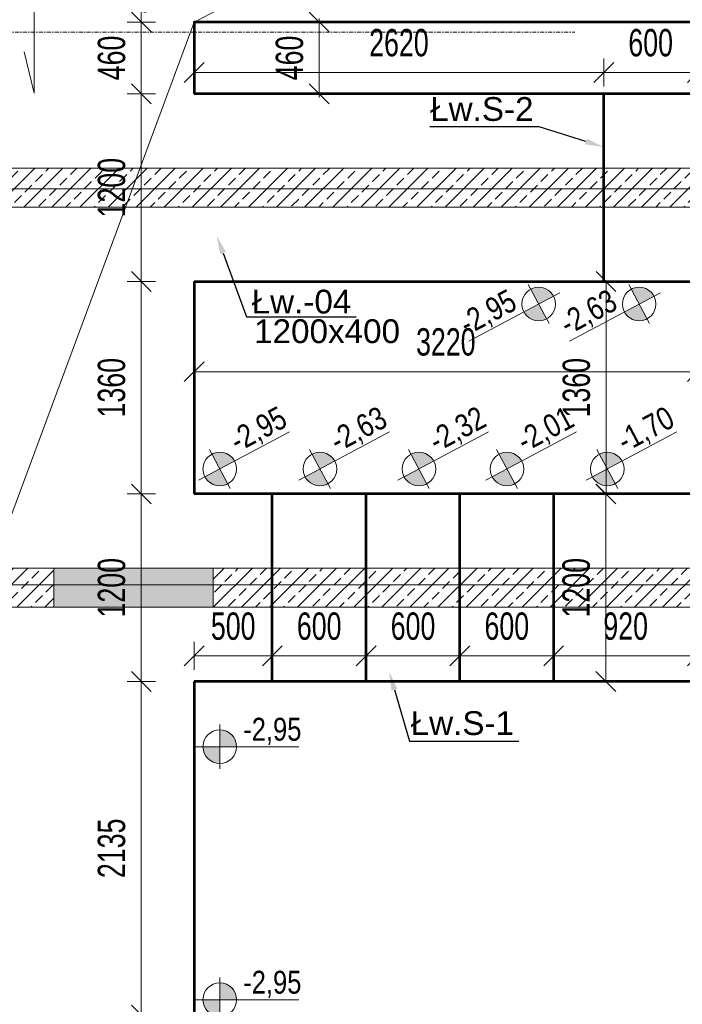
# Model space of a CAD drawing. Header units: millimetres. Extents: x -1893473 to 942156, y -568027 to 942944.
# Tile 85 of 256: x -14581 to -10343, y -249379 to -243078. Entities that reach past the tile are written whole.
import ezdxf
from ezdxf import colors
from ezdxf.entities.mleader import LeaderData, LeaderLine
from ezdxf.math import Vec2, Vec3

# ---------------------------------------------------------------- set-up
doc = ezdxf.new("R2010")
doc.units = ezdxf.units.MM
doc.header["$LTSCALE"] = 0.2
doc.linetypes.add('DASHDOT', pattern=[25.4, 12.7, -6.35, 0, -6.35])
for name, color, linetype, lineweight in [('!! 0_Osie', 1, 'DASHDOT', 13), ('_OSIE_WYS', 142, 'Continuous', 9), ('P-Linia1', 3, 'Continuous', 53), ('P-Opis', 1, 'Continuous', 9), ('P-Opis fundamenty', 193, 'Continuous', 9), ('P-Opis ściany', 6, 'Continuous', 9), ('P-Osie', 1, 'DASHDOT', 18), ('P-Szraf - Ściana żelbetowa', 54, 'Continuous', 0), ('P-Wymiar', 142, 'Continuous', 9), ('P-Ściana żelbetowa', 50, 'Continuous', 30)]:
    doc.layers.add(name, color=color, linetype=linetype, lineweight=lineweight)
doc.layers.add('P-Linia1a', color=7, linetype='Continuous', lineweight=53, true_color=0x008ab8)
doc.styles.add('_Fd Opis', font='arial.ttf')
doc.styles.add('ROMANS', font='arial.ttf', dxfattribs={"width": 0.7})
doc.styles.get("Standard").update_dxf_attribs({"font": 'arial.ttf', "height": 25})
doc.dimstyles.new('A100', dxfattribs={"dimscale": 100, "dimtxt": 1.75, "dimasz": 0.05, "dimexe": 0, "dimexo": 0, "dimgap": 1, "dimtad": 1, "dimdec": 0, "dimrnd": 1, "dimdsep": 46, "dimtxsty": 'ROMANS', "dimblk": '[[[[[[[[', "dimcen": 2, "dimdle": 2, "dimse1": 1, "dimse2": 1, "dimclrd": 256, "dimclrt": 1, "dimadec": 0, "dimazin": 0, "dimtfac": 1, "dimtdec": 0, "dimtix": 1, "dimtmove": 2, "dimatfit": 3, "dimldrblk": '[[[[[[[[', "dimfxl": 1, "dimtvp": 0.6, "dimtolj": 1, "dimlwd": 9, "dimarcsym": 0})
pattern_1 = [(45, (0, -188.09), (-89.80256, 89.80256), []), (45, (89.8, -188.09), (-89.80256, 89.80256), [63.5, -31.75])]

# ---------------------------------------------------------------- blocks, each defined once
blk = doc.blocks.new('BLOK OSI')
at = {"layer": 'P-Osie'}
blk.add_lwpolyline([(48624.31, -198331.59), (52453.68, -198331.59)], dxfattribs=at)
blk = doc.blocks.new('daddad')
at = {"layer": 'P-Opis', "lineweight": 20}
for points in [[(-159, -799), (0, -1476), (0, 1476), (159, 377)], [(1791, -159), (2467, 0), (-1381, 0), (-705, 159)]]:
    blk.add_lwpolyline(points, dxfattribs=at)
blk = doc.blocks.new('[[[[[[[[')
at = {"layer": 'P-Wymiar'}
for p, q in [((-12.7, -12.7), (12.7, 12.7)), ((0, 18), (0, -18)), ((0, 0), (-4.6, 0))]:
    blk.add_line(p, q, dxfattribs=at)
blk = doc.blocks.new('*D4165')
at = {"layer": 'DEFPOINTS', "color": 0, "transparency": 16777216}
for p in [(-43950.7, -248490), (10759.3, -248490), (10759.3, -258319.2)]:
    blk.add_point(p, dxfattribs=at)
at = {"layer": 'P-Wymiar', "lineweight": 9, "transparency": 16777216}
blk.add_line((-43945.7, -258319.2), (10754.3, -258319.2), dxfattribs=at)
at = {"layer": 'P-Wymiar', "lineweight": 9, "transparency": 16777216, "xscale": 5, "yscale": 5, "zscale": 5, "rotation": 180}
blk.add_blockref('[[[[[[[[', (-43950.7, -258319.2), dxfattribs=at)
at = {"layer": 'P-Wymiar', "lineweight": 9, "transparency": 16777216, "xscale": 5, "yscale": 5, "zscale": 5}
blk.add_blockref('[[[[[[[[', (10759.3, -258319.2), dxfattribs=at)
at = {"layer": 'P-Wymiar', "color": 1, "transparency": 16777216, "insert": (-16595.7, -258129.8), "char_height": 175, "attachment_point": 5, "style": 'ROMANS'}
blk.add_mtext('\\A1;54710', dxfattribs=at)
blk = doc.blocks.new('*D4271')
at = {"layer": 'DEFPOINTS', "color": 0, "transparency": 16777216}
for p in [(-10245.8, -245330.5), (-13465.6, -245744.3), (-10245.8, -245744.4)]:
    blk.add_point(p, dxfattribs=at)
at = {"layer": 'P-Wymiar', "lineweight": 9, "transparency": 16777216}
blk.add_line((-13460.6, -245330.5), (-10250.8, -245330.5), dxfattribs=at)
at = {"layer": 'P-Wymiar', "lineweight": 9, "transparency": 16777216, "xscale": 5, "yscale": 5, "zscale": 5, "rotation": 180}
blk.add_blockref('[[[[[[[[', (-13465.6, -245330.5), dxfattribs=at)
at = {"layer": 'P-Wymiar', "lineweight": 9, "transparency": 16777216, "xscale": 5, "yscale": 5, "zscale": 5}
blk.add_blockref('[[[[[[[[', (-10245.8, -245330.5), dxfattribs=at)
at = {"layer": 'P-Wymiar', "color": 1, "transparency": 16777216, "insert": (-11855.7, -245141.1), "char_height": 175, "attachment_point": 5, "style": 'ROMANS'}
blk.add_mtext('\\A1;3220', dxfattribs=at)
blk = doc.blocks.new('*D4277')
at = {"layer": 'DEFPOINTS', "color": 0, "transparency": 16777216}
for p in [(-11021.8, -244753.1), (-11021.8, -246113.1), (-10830.9, -246113.1)]:
    blk.add_point(p, dxfattribs=at)
at = {"layer": 'P-Wymiar', "lineweight": 9, "transparency": 16777216}
blk.add_line((-10830.9, -244758.1), (-10830.9, -246108.1), dxfattribs=at)
at = {"layer": 'P-Wymiar', "lineweight": 9, "transparency": 16777216, "xscale": 5, "yscale": 5, "zscale": 5}
for p, rotation in [((-10830.9, -244753.1), 90), ((-10830.9, -246113.1), 270)]:
    blk.add_blockref('[[[[[[[[', p, dxfattribs=dict(at, rotation=rotation))
at = {"layer": 'P-Wymiar', "color": 1, "transparency": 16777216, "insert": (-11020.3, -245433.1), "char_height": 175, "attachment_point": 5, "rotation": 90, "style": 'ROMANS'}
blk.add_mtext('\\A1;1360', dxfattribs=at)
blk = doc.blocks.new('*D4295')
at = {"layer": 'DEFPOINTS', "color": 0, "transparency": 16777216}
for p in [(-10769.2, -246113.1), (-10832.2, -247313.1), (-10769.2, -247313.1)]:
    blk.add_point(p, dxfattribs=at)
at = {"layer": 'P-Wymiar', "lineweight": 9, "transparency": 16777216}
blk.add_line((-10832.2, -246118.1), (-10832.2, -247308.1), dxfattribs=at)
at = {"layer": 'P-Wymiar', "lineweight": 9, "transparency": 16777216, "xscale": 5, "yscale": 5, "zscale": 5}
for p, rotation in [((-10832.2, -246113.1), 90), ((-10832.2, -247313.1), 270)]:
    blk.add_blockref('[[[[[[[[', p, dxfattribs=dict(at, rotation=rotation))
at = {"layer": 'P-Wymiar', "color": 1, "transparency": 16777216, "insert": (-11021.5, -246713.1), "char_height": 175, "attachment_point": 5, "rotation": 90, "style": 'ROMANS'}
blk.add_mtext('\\A1;1200', dxfattribs=at)
blk = doc.blocks.new('*D4402')
at = {"layer": 'DEFPOINTS', "color": 0, "transparency": 16777216}
for p in [(-12653.8, -243093.1), (-12665.6, -243553.1), (-12665.6, -243553.1)]:
    blk.add_point(p, dxfattribs=at)
at = {"layer": 'P-Wymiar', "lineweight": 9, "transparency": 16777216}
for p, q in [((-12665.6, -243088.1), (-12665.6, -243083.1)), ((-12665.6, -243093.1), (-12665.6, -243553.1)), ((-12665.6, -243558.1), (-12665.6, -243563.1))]:
    blk.add_line(p, q, dxfattribs=at)
at = {"layer": 'P-Wymiar', "lineweight": 9, "transparency": 16777216, "xscale": 5, "yscale": 5, "zscale": 5}
for p, rotation in [((-12665.6, -243093.1), 270), ((-12665.6, -243553.1), 90)]:
    blk.add_blockref('[[[[[[[[', p, dxfattribs=dict(at, rotation=rotation))
at = {"layer": 'P-Wymiar', "color": 1, "transparency": 16777216, "insert": (-12855, -243323.1), "char_height": 175, "attachment_point": 5, "rotation": 90, "style": 'ROMANS'}
blk.add_mtext('\\A1;460', dxfattribs=at)
blk = doc.blocks.new('*D4547')
at = {"layer": 'DEFPOINTS', "color": 0, "transparency": 16777216}
for p in [(-7740.6, -242443.6), (-11510.7, -243063.1), (-7740.6, -243093.1)]:
    blk.add_point(p, dxfattribs=at)
at = {"layer": 'P-Wymiar', "lineweight": 9, "transparency": 16777216}
blk.add_line((-11505.7, -242443.6), (-7745.6, -242443.6), dxfattribs=at)
at = {"layer": 'P-Wymiar', "lineweight": 9, "transparency": 16777216, "xscale": 5, "yscale": 5, "zscale": 5, "rotation": 180}
blk.add_blockref('[[[[[[[[', (-11510.7, -242443.6), dxfattribs=at)
at = {"layer": 'P-Wymiar', "lineweight": 9, "transparency": 16777216, "xscale": 5, "yscale": 5, "zscale": 5}
blk.add_blockref('[[[[[[[[', (-7740.6, -242443.6), dxfattribs=at)
at = {"layer": 'P-Wymiar', "color": 1, "transparency": 16777216, "insert": (-9625.6, -242254.2), "char_height": 175, "attachment_point": 5, "style": 'ROMANS'}
blk.add_mtext('\\A1;3770', dxfattribs=at)
blk = doc.blocks.new('A$C798F0764')
at = {"layer": 'P-Opis'}
h = blk.add_hatch(color=1, dxfattribs=at)
h.dxf.hatch_style = 1
h.paths.add_polyline_path([(86.8, -43.2), (-30.1, -160, 0.414214), (203.7, -160)])
h.paths.add_polyline_path([(-30.1, 73.7), (86.8, -43.2), (203.7, 73.7, 0.414214)])
at = {"layer": 'P-Opis', "color": 1}
for p, q in [((-80.3, -210.3), (636.1, 506.1)), ((-67.7, 111.3), (241.3, -197.6))]:
    blk.add_line(p, q, dxfattribs=at)
blk.add_circle((86.8, -43.2), 165.3, dxfattribs=at)
blk = doc.blocks.new('*D5644')
at = {"layer": 'DEFPOINTS', "color": 0, "transparency": 16777216}
for p in [(-13803.5, -247313.1), (-13465.6, -247313.1), (-13803.5, -249448.1)]:
    blk.add_point(p, dxfattribs=at)
at = {"layer": 'P-Wymiar', "lineweight": 9, "transparency": 16777216}
blk.add_line((-13803.5, -249443.1), (-13803.5, -247318.1), dxfattribs=at)
at = {"layer": 'P-Wymiar', "lineweight": 9, "transparency": 16777216, "xscale": 5, "yscale": 5, "zscale": 5}
for p, rotation in [((-13803.5, -247313.1), 90), ((-13803.5, -249448.1), 270)]:
    blk.add_blockref('[[[[[[[[', p, dxfattribs=dict(at, rotation=rotation))
at = {"layer": 'P-Wymiar', "color": 1, "transparency": 16777216, "insert": (-13992.9, -248380.6), "char_height": 175, "attachment_point": 5, "rotation": 90, "style": 'ROMANS'}
blk.add_mtext('\\A1;2135', dxfattribs=at)
blk = doc.blocks.new('*D5645')
at = {"layer": 'DEFPOINTS', "color": 0, "transparency": 16777216}
for p in [(-13803.5, -246113.1), (-13465.6, -246113.1), (-13465.6, -247313.1)]:
    blk.add_point(p, dxfattribs=at)
at = {"layer": 'P-Wymiar', "lineweight": 9, "transparency": 16777216}
blk.add_line((-13803.5, -247308.1), (-13803.5, -246118.1), dxfattribs=at)
at = {"layer": 'P-Wymiar', "lineweight": 9, "transparency": 16777216, "xscale": 5, "yscale": 5, "zscale": 5}
for p, rotation in [((-13803.5, -246113.1), 90), ((-13803.5, -247313.1), 270)]:
    blk.add_blockref('[[[[[[[[', p, dxfattribs=dict(at, rotation=rotation))
at = {"layer": 'P-Wymiar', "color": 1, "transparency": 16777216, "insert": (-13992.9, -246713.1), "char_height": 175, "attachment_point": 5, "rotation": 90, "style": 'ROMANS'}
blk.add_mtext('\\A1;1200', dxfattribs=at)
blk = doc.blocks.new('*D5646')
at = {"layer": 'DEFPOINTS', "color": 0, "transparency": 16777216}
for p in [(-13803.5, -244753.1), (-13465.6, -244753.1), (-13465.6, -246113.1)]:
    blk.add_point(p, dxfattribs=at)
at = {"layer": 'P-Wymiar', "lineweight": 9, "transparency": 16777216}
blk.add_line((-13803.5, -246108.1), (-13803.5, -244758.1), dxfattribs=at)
at = {"layer": 'P-Wymiar', "lineweight": 9, "transparency": 16777216, "xscale": 5, "yscale": 5, "zscale": 5}
for p, rotation in [((-13803.5, -244753.1), 90), ((-13803.5, -246113.1), 270)]:
    blk.add_blockref('[[[[[[[[', p, dxfattribs=dict(at, rotation=rotation))
at = {"layer": 'P-Wymiar', "color": 1, "transparency": 16777216, "insert": (-13992.9, -245433.1), "char_height": 175, "attachment_point": 5, "rotation": 90, "style": 'ROMANS'}
blk.add_mtext('\\A1;1360', dxfattribs=at)
blk = doc.blocks.new('*D5647')
at = {"layer": 'DEFPOINTS', "color": 0, "transparency": 16777216}
for p in [(-13803.5, -243553.1), (-13465.6, -243553.1), (-13465.6, -244753.1)]:
    blk.add_point(p, dxfattribs=at)
at = {"layer": 'P-Wymiar', "lineweight": 9, "transparency": 16777216}
blk.add_line((-13803.5, -244748.1), (-13803.5, -243558.1), dxfattribs=at)
at = {"layer": 'P-Wymiar', "lineweight": 9, "transparency": 16777216, "xscale": 5, "yscale": 5, "zscale": 5}
for p, rotation in [((-13803.5, -243553.1), 90), ((-13803.5, -244753.1), 270)]:
    blk.add_blockref('[[[[[[[[', p, dxfattribs=dict(at, rotation=rotation))
at = {"layer": 'P-Wymiar', "color": 1, "transparency": 16777216, "insert": (-13992.9, -244153.1), "char_height": 175, "attachment_point": 5, "rotation": 90, "style": 'ROMANS'}
blk.add_mtext('\\A1;1200', dxfattribs=at)
blk = doc.blocks.new('*D5648')
at = {"layer": 'DEFPOINTS', "color": 0, "transparency": 16777216}
for p in [(-13803.5, -243093.1), (-13465.6, -243093.1), (-13465.6, -243553.1)]:
    blk.add_point(p, dxfattribs=at)
at = {"layer": 'P-Wymiar', "lineweight": 9, "transparency": 16777216}
for p, q in [((-13803.5, -243088.1), (-13803.5, -243083.1)), ((-13803.5, -243553.1), (-13803.5, -243093.1)), ((-13803.5, -243558.1), (-13803.5, -243563.1))]:
    blk.add_line(p, q, dxfattribs=at)
at = {"layer": 'P-Wymiar', "lineweight": 9, "transparency": 16777216, "xscale": 5, "yscale": 5, "zscale": 5}
for p, rotation in [((-13803.5, -243093.1), 270), ((-13803.5, -243553.1), 90)]:
    blk.add_blockref('[[[[[[[[', p, dxfattribs=dict(at, rotation=rotation))
at = {"layer": 'P-Wymiar', "color": 1, "transparency": 16777216, "insert": (-13992.9, -243323.1), "char_height": 175, "attachment_point": 5, "rotation": 90, "style": 'ROMANS'}
blk.add_mtext('\\A1;460', dxfattribs=at)
blk = doc.blocks.new('*D5649')
at = {"layer": 'DEFPOINTS', "color": 0, "transparency": 16777216}
for p in [(-13803.5, -241293.1), (-13465.6, -241293.1), (-13465.6, -243093.1)]:
    blk.add_point(p, dxfattribs=at)
at = {"layer": 'P-Wymiar', "lineweight": 9, "transparency": 16777216}
blk.add_line((-13803.5, -243088.1), (-13803.5, -241298.1), dxfattribs=at)
at = {"layer": 'P-Wymiar', "lineweight": 9, "transparency": 16777216, "xscale": 5, "yscale": 5, "zscale": 5}
for p, rotation in [((-13803.5, -241293.1), 90), ((-13803.5, -243093.1), 270)]:
    blk.add_blockref('[[[[[[[[', p, dxfattribs=dict(at, rotation=rotation))
at = {"layer": 'P-Wymiar', "color": 1, "transparency": 16777216, "insert": (-13992.9, -242193.1), "char_height": 175, "attachment_point": 5, "rotation": 90, "style": 'ROMANS'}
blk.add_mtext('\\A1;1800', dxfattribs=at)
blk = doc.blocks.new('*D5654')
at = {"layer": 'DEFPOINTS', "color": 0, "transparency": 16777216}
for p in [(-12965.6, -247149.4), (-13465.6, -247313.1), (-12965.6, -247313.1)]:
    blk.add_point(p, dxfattribs=at)
at = {"layer": 'P-Wymiar', "lineweight": 9, "transparency": 16777216}
blk.add_line((-13460.6, -247149.4), (-12970.6, -247149.4), dxfattribs=at)
at = {"layer": 'P-Wymiar', "lineweight": 9, "transparency": 16777216, "xscale": 5, "yscale": 5, "zscale": 5, "rotation": 180}
blk.add_blockref('[[[[[[[[', (-13465.6, -247149.4), dxfattribs=at)
at = {"layer": 'P-Wymiar', "lineweight": 9, "transparency": 16777216, "xscale": 5, "yscale": 5, "zscale": 5}
blk.add_blockref('[[[[[[[[', (-12965.6, -247149.4), dxfattribs=at)
at = {"layer": 'P-Wymiar', "color": 1, "transparency": 16777216, "insert": (-13215.6, -246960), "char_height": 175, "attachment_point": 5, "style": 'ROMANS'}
blk.add_mtext('\\A1;500', dxfattribs=at)
blk = doc.blocks.new('*D5655')
at = {"layer": 'DEFPOINTS', "color": 0, "transparency": 16777216}
for p in [(-12365.6, -247149.4), (-12365.6, -247149.4), (-12965.6, -247313.1)]:
    blk.add_point(p, dxfattribs=at)
at = {"layer": 'P-Wymiar', "lineweight": 9, "transparency": 16777216}
blk.add_line((-12960.6, -247149.4), (-12370.6, -247149.4), dxfattribs=at)
at = {"layer": 'P-Wymiar', "lineweight": 9, "transparency": 16777216, "xscale": 5, "yscale": 5, "zscale": 5, "rotation": 180}
blk.add_blockref('[[[[[[[[', (-12965.6, -247149.4), dxfattribs=at)
at = {"layer": 'P-Wymiar', "lineweight": 9, "transparency": 16777216, "xscale": 5, "yscale": 5, "zscale": 5}
blk.add_blockref('[[[[[[[[', (-12365.6, -247149.4), dxfattribs=at)
at = {"layer": 'P-Wymiar', "color": 1, "transparency": 16777216, "insert": (-12665.6, -246960), "char_height": 175, "attachment_point": 5, "style": 'ROMANS'}
blk.add_mtext('\\A1;600', dxfattribs=at)
blk = doc.blocks.new('*D5656')
at = {"layer": 'DEFPOINTS', "color": 0, "transparency": 16777216}
for p in [(-12365.6, -247149.4), (-11765.6, -247149.4), (-11765.6, -247196.6)]:
    blk.add_point(p, dxfattribs=at)
at = {"layer": 'P-Wymiar', "lineweight": 9, "transparency": 16777216}
blk.add_line((-12360.6, -247149.4), (-11770.6, -247149.4), dxfattribs=at)
at = {"layer": 'P-Wymiar', "lineweight": 9, "transparency": 16777216, "xscale": 5, "yscale": 5, "zscale": 5, "rotation": 180}
blk.add_blockref('[[[[[[[[', (-12365.6, -247149.4), dxfattribs=at)
at = {"layer": 'P-Wymiar', "lineweight": 9, "transparency": 16777216, "xscale": 5, "yscale": 5, "zscale": 5}
blk.add_blockref('[[[[[[[[', (-11765.6, -247149.4), dxfattribs=at)
at = {"layer": 'P-Wymiar', "color": 1, "transparency": 16777216, "insert": (-12065.6, -246960), "char_height": 175, "attachment_point": 5, "style": 'ROMANS'}
blk.add_mtext('\\A1;600', dxfattribs=at)
blk = doc.blocks.new('*D5657')
at = {"layer": 'DEFPOINTS', "color": 0, "transparency": 16777216}
for p in [(-11165.6, -247149.4), (-11765.6, -247196.6), (-11165.6, -247196.6)]:
    blk.add_point(p, dxfattribs=at)
at = {"layer": 'P-Wymiar', "lineweight": 9, "transparency": 16777216}
blk.add_line((-11760.6, -247149.4), (-11170.6, -247149.4), dxfattribs=at)
at = {"layer": 'P-Wymiar', "lineweight": 9, "transparency": 16777216, "xscale": 5, "yscale": 5, "zscale": 5, "rotation": 180}
blk.add_blockref('[[[[[[[[', (-11765.6, -247149.4), dxfattribs=at)
at = {"layer": 'P-Wymiar', "lineweight": 9, "transparency": 16777216, "xscale": 5, "yscale": 5, "zscale": 5}
blk.add_blockref('[[[[[[[[', (-11165.6, -247149.4), dxfattribs=at)
at = {"layer": 'P-Wymiar', "color": 1, "transparency": 16777216, "insert": (-11465.6, -246960), "char_height": 175, "attachment_point": 5, "style": 'ROMANS'}
blk.add_mtext('\\A1;600', dxfattribs=at)
blk = doc.blocks.new('*D5658')
at = {"layer": 'DEFPOINTS', "color": 0, "transparency": 16777216}
for p in [(-10245.7, -247149.4), (-11165.6, -247196.6), (-10245.7, -247313.1)]:
    blk.add_point(p, dxfattribs=at)
at = {"layer": 'P-Wymiar', "lineweight": 9, "transparency": 16777216}
blk.add_line((-11160.6, -247149.4), (-10250.7, -247149.4), dxfattribs=at)
at = {"layer": 'P-Wymiar', "lineweight": 9, "transparency": 16777216, "xscale": 5, "yscale": 5, "zscale": 5, "rotation": 180}
blk.add_blockref('[[[[[[[[', (-11165.6, -247149.4), dxfattribs=at)
at = {"layer": 'P-Wymiar', "lineweight": 9, "transparency": 16777216, "xscale": 5, "yscale": 5, "zscale": 5}
blk.add_blockref('[[[[[[[[', (-10245.7, -247149.4), dxfattribs=at)
at = {"layer": 'P-Wymiar', "color": 1, "transparency": 16777216, "insert": (-10705.6, -246960), "char_height": 175, "attachment_point": 5, "style": 'ROMANS'}
blk.add_mtext('\\A1;920', dxfattribs=at)
blk = doc.blocks.new('*D5692')
at = {"layer": 'DEFPOINTS', "color": 0, "transparency": 16777216}
for p in [(-10845.7, -243415.7), (-13465.6, -243553.1), (-10845.7, -243553.1)]:
    blk.add_point(p, dxfattribs=at)
at = {"layer": 'P-Wymiar', "lineweight": 9, "transparency": 16777216}
blk.add_line((-13460.6, -243415.7), (-10850.7, -243415.7), dxfattribs=at)
at = {"layer": 'P-Wymiar', "lineweight": 9, "transparency": 16777216, "xscale": 5, "yscale": 5, "zscale": 5, "rotation": 180}
blk.add_blockref('[[[[[[[[', (-13465.6, -243415.7), dxfattribs=at)
at = {"layer": 'P-Wymiar', "lineweight": 9, "transparency": 16777216, "xscale": 5, "yscale": 5, "zscale": 5}
blk.add_blockref('[[[[[[[[', (-10845.7, -243415.7), dxfattribs=at)
at = {"layer": 'P-Wymiar', "color": 1, "transparency": 16777216, "insert": (-12155.6, -243226.4), "char_height": 175, "attachment_point": 5, "style": 'ROMANS'}
blk.add_mtext('\\A1;2620', dxfattribs=at)
blk = doc.blocks.new('*D5693')
at = {"layer": 'DEFPOINTS', "color": 0, "transparency": 16777216}
for p in [(-10245.7, -243415.7), (-10845.7, -243553.1), (-10245.7, -243553.1)]:
    blk.add_point(p, dxfattribs=at)
at = {"layer": 'P-Wymiar', "lineweight": 9, "transparency": 16777216}
blk.add_line((-10840.7, -243415.7), (-10250.7, -243415.7), dxfattribs=at)
at = {"layer": 'P-Wymiar', "lineweight": 9, "transparency": 16777216, "xscale": 5, "yscale": 5, "zscale": 5, "rotation": 180}
blk.add_blockref('[[[[[[[[', (-10845.7, -243415.7), dxfattribs=at)
at = {"layer": 'P-Wymiar', "lineweight": 9, "transparency": 16777216, "xscale": 5, "yscale": 5, "zscale": 5}
blk.add_blockref('[[[[[[[[', (-10245.7, -243415.7), dxfattribs=at)
at = {"layer": 'P-Wymiar', "color": 1, "transparency": 16777216, "insert": (-10545.7, -243226.4), "char_height": 175, "attachment_point": 5, "style": 'ROMANS'}
blk.add_mtext('\\A1;600', dxfattribs=at)

msp = doc.modelspace()

# ---------------------------------------------------------------- hatches: boundary and pattern name
at = {"layer": 'P-Opis ściany', "lineweight": 0, "true_color": 0xd100d1}
h = msp.add_hatch(dxfattribs=at)
h.set_pattern_fill('ANSI33', color=212, scale=20)
h.set_pattern_definition([(45, (0, -210), (-89.80256, 89.80256), []), (45, (89.8, -210), (-89.80256, 89.80256), [63.5, -31.75])])
h.paths.add_polyline_path([(10034.3107, -244108.05188), (10284.3107, -244108.05188), (10284.34661, -245208.05188), (10034.34661, -245208.05188)])
h.paths.add_polyline_path([(2209.34661, -244308.09366), (2459.34602, -244308.09366), (2459.34602, -245328.09366), (2209.34661, -245328.09366)])
h.paths.add_polyline_path([(2459.34602, -249932.42057), (2209.32739, -249932.42057), (2209.32739, -250952.42057), (2459.34602, -250952.42057)])
h.paths.add_polyline_path([(2459.34602, -252082.42057), (2209.34602, -252082.42057), (2209.34602, -253102.4406), (2459.34602, -253102.4406)])
h.paths.add_polyline_path([(-7265.65339, -249309.58322), (-7015.65339, -249309.58322), (-7015.63161, -254319.58321), (-7265.63161, -254319.58321)])
h.paths.add_polyline_path([(-9465.63161, -255188.09232), (-7265.63161, -255188.09232), (-7265.63161, -255438.07774), (-9465.63161, -255438.09232)])
h.paths.add_polyline_path([(-7265.63035, -246328.88966), (-7015.63035, -246328.88966), (-7015.63035, -248228.88966), (-7265.63035, -248228.88966)])
h.paths.add_polyline_path([(-7265.63035, -244450.09376), (-7015.63035, -244450.09376), (-7015.63035, -245610.09376), (-7265.63035, -245610.09376)])
h.paths.add_polyline_path([(-7015.63035, -242328.10262), (-7265.63035, -242328.10262), (-7265.63035, -243648.10566), (-7015.63035, -243648.10566)])
h.paths.add_polyline_path([(-9770.65339, -245360.56889), (-9520.65339, -245360.56889), (-9520.65339, -246388.12294), (-9770.65339, -246388.12294)])
h.paths.add_polyline_path([(-9770.65339, -246838.12294), (-9520.65339, -246838.12294), (-9520.65339, -248738.11765), (-9770.65339, -248738.11765)])
h.paths.add_polyline_path([(-14362.70407, -246838.20058), (-13342.70324, -246838.20058), (-13342.70324, -246588.20058), (-14362.70407, -246588.20058)])
h.paths.add_polyline_path([(-15465.61701, -241553.09787), (-15215.61701, -241553.09787), (-15215.61701, -243028.19543), (-15465.61701, -243028.19543)])
h.paths.add_polyline_path([(-7015.63035, -241093.09366), (-5450.65339, -241093.09366), (-5450.65339, -241343.09366), (-7015.63035, -241343.09366)])
h.paths.add_polyline_path([(-9220.65339, -241093.09366), (-7265.63035, -241093.09366), (-7265.63035, -241343.09366), (-9220.65339, -241343.09366)])
h.paths.add_polyline_path([(-666.86409, -241093.09366), (1233.13591, -241093.09366), (1233.13591, -241343.09366), (-666.86409, -241343.09366)])
at = {"layer": 'P-Szraf - Ściana żelbetowa', "transparency": 33554559}
h = msp.add_hatch(dxfattribs=at)
h.set_pattern_fill('ANSI33', color=256, scale=20)
h.set_pattern_definition(pattern_1)
h.paths.add_polyline_path([(-9520.65165, -244028.09366), (-15215.61701, -244028.09366), (-15215.61701, -244278.09366), (-9770.65339, -244278.09366), (-9770.66093, -245360.56889), (-9520.66093, -245360.56889)], flags=17)
h = msp.add_hatch(dxfattribs=at)
h.set_pattern_fill('ANSI33', color=256, scale=20)
h.set_pattern_definition(pattern_1)
h.paths.add_polyline_path([(-14362.70407, -246588.12294), (-15215.61701, -246588.12294), (-15215.61701, -246838.12294), (-14362.70407, -246838.12294)])
h = msp.add_hatch(dxfattribs=at)
h.set_pattern_fill('ANSI33', color=256, scale=20)
h.set_pattern_definition(pattern_1)
h.paths.add_polyline_path([(-9770.66948, -246588.12294), (-13342.70324, -246588.12294), (-13342.70324, -246838.12294), (-9770.67122, -246838.12294)], flags=17)

# ---------------------------------------------------------------- linework, layer by layer
at = {"layer": '_OSIE_WYS', "color": 65}
for points in [[(-15215.61701, -244159.4291), (-9645.65339, -244159.4291)], [(-15215.61701, -246695.39902), (-9645.65339, -246695.39902)]]:
    msp.add_lwpolyline(points, dxfattribs=at)
at = {"layer": 'P-Linia1'}
for points in [[(-7740.63035, -243093.09366), (-13465.61701, -243093.09366), (-13465.61701, -243553.09366)], [(-9045.67836, -247863.11764), (-9045.64834, -243553.09366), (-13465.61701, -243553.09366)], [(-13465.61701, -244753.09366), (-13465.61701, -246113.12294)], [(-13465.61701, -244753.09366), (-10245.6567, -244753.09366), (-10245.66921, -246113.12294)], [(-10245.66617, -246113.12294), (-13465.61701, -246113.12294)], [(-10245.67453, -247313.12294), (-13465.61701, -247313.12294)], [(-13465.61701, -247313.12294), (-13465.61701, -254713.09232)]]:
    msp.add_lwpolyline(points, dxfattribs=at)
at = {"layer": 'P-Linia1a'}
for points in [[(-10845.6567, -244753.09366), (-10845.6567, -243553.09366)], [(-12965.61701, -247313.12294), (-12965.61701, -246113.12294)], [(-12365.61701, -247313.12294), (-12365.61701, -246113.12294)], [(-11765.61701, -247313.12294), (-11765.61701, -246113.12294)], [(-11165.61701, -247313.12294), (-11165.61701, -246113.12294)]]:
    msp.add_lwpolyline(points, dxfattribs=at)
at = {"layer": 'P-Opis'}
msp.add_lwpolyline([(-15265.61701, -247948.09366), (-13465.61701, -243093.09366), (-10489.78438, -241543.09366), (-7740.63035, -243093.09366), (-3190.65339, -241293.09366), (-540.6073, -244868.09366)], dxfattribs=at)
at = {"layer": 'P-Opis ściany', "color": 212, "lineweight": 13, "true_color": 0xd100d1}
msp.add_lwpolyline([(-14362.70407, -246838.20058), (-13342.70324, -246838.20058), (-13342.70324, -246588.20058), (-14362.70407, -246588.20058)], close=True, dxfattribs=at)
at = {"layer": 'P-Ściana żelbetowa', "lineweight": 20}
for points in [[(-15215.61701, -244028.09366), (-9520.65165, -244028.09366), (-9520.68446, -248738.11758), (-7265.63042, -248738.11692)], [(-15215.61701, -244278.09366), (-9770.65339, -244278.09366), (-9770.6862, -248988.11765), (-7265.63035, -248988.11692)], [(-9770.65339, -246588.12294), (-15215.61701, -246588.12294)], [(-9770.65339, -246838.12294), (-15215.61701, -246838.12294)]]:
    msp.add_lwpolyline(points, dxfattribs=at)

# ---------------------------------------------------------------- block references
at = {"layer": '!! 0_Osie', "xscale": 10, "yscale": 10, "zscale": 10}
msp.add_blockref('BLOK OSI', (-535567.76763, 1740157.78937), dxfattribs=at)
at = {"layer": 'P-Opis fundamenty', "xscale": 0.392, "yscale": 0.392, "zscale": 0.392}
msp.add_blockref('daddad', (-14489.26766, -242969.89208), dxfattribs=at)
at = {"layer": 'P-Opis fundamenty', "color": 1, "xscale": 0.6499999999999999, "yscale": 0.6499999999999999, "zscale": 0.6499999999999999}
for p, rotation in [((-11216.41008, -244941.00699), 162.9756182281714), ((-10573.56546, -244941.00699), 162.9756182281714), ((-13346.99394, -245909.87015), 342.9756182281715), ((-12706.60513, -245909.87015), 342.9756182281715), ((-12073.5688, -245909.87015), 342.9756182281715), ((-11510.57075, -245909.87015), 342.9756182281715), ((-10869.01379, -245909.87015), 342.9756182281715), ((-13321.31732, -247670.62643), 314.9999999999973), ((-13321.31732, -249289.48684), 314.9999999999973)]:
    msp.add_blockref('A$C798F0764', p, dxfattribs=dict(at, rotation=rotation))

# ---------------------------------------------------------------- texts
at = {"layer": 'P-Opis fundamenty', "color": 214, "true_color": 0xa31f9e, "char_height": 152.1, "attachment_point": 6, "style": '_Fd Opis'}
for s, insert in [('Łw.S-2', (-11294.5975, -243650.60001)), ('Łw.S-1', (-11419.35365, -247580.46299))]:
    msp.add_mtext(s, dxfattribs=dict(at, insert=insert))
at = {"layer": 'P-Opis fundamenty', "style": '_Fd Opis'}
for s, insert, char_height, attachment_point in [('Łw.-04', (-12459.91618, -244883.11024), 152.1, 6), ('1200x400', (-13081.82663, -245072.5834), 152.1, 4), ('{\\W0.8;-2,95}', (-13151.72294, -247632.16929), 146.25, 4), ('{\\W0.8;-2,95}', (-13151.72294, -249251.02971), 146.25, 4)]:
    msp.add_mtext(s, dxfattribs=dict(at, insert=insert, char_height=char_height, attachment_point=attachment_point))
at = {"layer": 'P-Opis fundamenty', "char_height": 146.25, "rotation": 27.975618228, "style": '_Fd Opis'}
for s, insert, attachment_point in [('{\\W0.8;-2,95}', (-11417.81463, -244872.74097), 6), ('{\\W0.8;-2,63}', (-10774.97001, -244872.74097), 6), ('{\\W0.8;-2,95}', (-13215.25721, -245796.35083), 4), ('{\\W0.8;-2,63}', (-12574.8684, -245796.35083), 4), ('{\\W0.8;-2,32}', (-11941.83207, -245796.35083), 4), ('{\\W0.8;-2,01}', (-11378.83402, -245796.35083), 4), ('{\\W0.8;-1,70}', (-10737.27706, -245796.35083), 4)]:
    msp.add_mtext(s, dxfattribs=dict(at, insert=insert, attachment_point=attachment_point))

# ---------------------------------------------------------------- dimensions: what is measured, and where the dimension line sits
at = {"layer": 'P-Wymiar'}
for base, p1, p2, picture, middle in [((-13803.52092, -241293.09366), (-13465.61701, -243093.09366), (-13465.61701, -241293.09366), '*D5649', (-13992.87119, -242193.09366)), ((-13803.52092, -243093.09366), (-13465.61701, -243553.09366), (-13465.61701, -243093.09366), '*D5648', (-13992.87119, -243323.09366)), ((-12665.61701, -243553.09366), (-12653.78036, -243093.09366), (-12665.61701, -243553.09366), '*D4402', (-12854.96728, -243323.09366)), ((-13803.52092, -243553.09366), (-13465.61701, -244753.09366), (-13465.61701, -243553.09366), '*D5647', (-13992.87119, -244153.09366)), ((-13803.52092, -244753.09366), (-13465.61701, -246113.12294), (-13465.61701, -244753.09366), '*D5646', (-13992.93088, -245433.1083)), ((-10830.91142, -246113.12294), (-11021.8424, -244753.09366), (-11021.8424, -246113.12294), '*D4277', (-11020.32138, -245433.1083)), ((-13803.52092, -246113.12294), (-13465.61701, -247313.12294), (-13465.61701, -246113.12294), '*D5645', (-13992.87119, -246713.12294)), ((-10832.19593, -247313.12294), (-10769.17377, -246113.12294), (-10769.17377, -247313.12294), '*D4295', (-11021.5462, -246713.12294)), ((-13803.52092, -247313.12294), (-13803.52092, -249448.09366), (-13465.61701, -247313.12294), '*D5644', (-13992.93088, -248380.6083))]:
    dim = msp.add_linear_dim(base=base, p1=p1, p2=p2, angle=90, dimstyle='A100', dxfattribs=at)
    dim.commit()
    dim.dimension.update_dxf_attribs({"geometry": picture, "text_midpoint": middle})
for base, p1, p2, picture, middle in [((-7740.63035, -242443.62007), (-11510.65339, -243063.09366), (-7740.63035, -243093.09366), '*D4547', (-9625.64187, -242254.21011)), ((-10245.7784, -245330.47392), (-13465.61701, -245744.34583), (-10245.7784, -245744.37072), '*D4271', (-11855.6977, -245141.06396)), ((-12965.61701, -247149.36646), (-13465.61701, -247313.12294), (-12965.61701, -247313.12294), '*D5654', (-13215.61701, -246960.01619)), ((-12365.61701, -247149.36646), (-12965.61701, -247313.12294), (-12365.61701, -247149.36646), '*D5655', (-12665.61701, -246960.01619)), ((-11765.61701, -247149.36646), (-12365.61701, -247149.36646), (-11765.61701, -247196.56725), '*D5656', (-12065.61701, -246960.01619)), ((-11165.61701, -247149.36646), (-11765.61701, -247196.56725), (-11165.61701, -247196.56725), '*D5657', (-11465.61701, -246960.01619)), ((-10245.67453, -247149.36646), (-11165.61701, -247196.56725), (-10245.67453, -247313.12294), '*D5658', (-10705.64577, -246960.01619))]:
    dim = msp.add_linear_dim(base=base, p1=p1, p2=p2, dimstyle='A100', dxfattribs=at)
    dim.commit()
    dim.dimension.update_dxf_attribs({"geometry": picture, "text_midpoint": middle})
at = {"layer": 'P-Wymiar', "color": 160, "true_color": 0x2654f7}
for base, p1, p2, picture, middle in [((-10845.6567, -243415.74815), (-13465.61701, -243553.09366), (-10845.6567, -243553.09366), '*D5692', (-12155.63685, -243226.39788)), ((-10245.6567, -243415.74815), (-10845.6567, -243553.09366), (-10245.6567, -243553.09366), '*D5693', (-10545.6567, -243226.39788))]:
    dim = msp.add_linear_dim(base=base, p1=p1, p2=p2, dimstyle='A100', dxfattribs=at)
    dim.commit()
    dim.dimension.update_dxf_attribs({"geometry": picture, "text_midpoint": middle})
at = {"layer": 'P-Wymiar'}
dim = msp.add_linear_dim(base=(10759.31041, -258319.1803), p1=(-43950.65339, -248489.95666), p2=(10759.31041, -248489.95666), dimstyle='A100', override={"dimtmove": 0}, dxfattribs=at)
dim.commit()
dim.dimension.update_dxf_attribs({"geometry": '*D4165', "text_midpoint": (-16595.67149, -258129.83003)})

# ---------------------------------------------------------------- leaders
at = {"layer": 'P-Opis fundamenty', "color": 214, "true_color": 0xa31f9e}
ml = msp.add_multileader_mtext('Standard', dxfattribs=at)
ml.set_content('         ', color=(163, 31, 158))
ml.set_leader_properties()
ml.build(insert=Vec2(0, 0))
ml.multileader.update_dxf_attribs({"arrow_head_size": 120})
ctx = ml.context
ctx.base_point, ctx.arrow_head_size, ctx.plane_origin = Vec3(-11977.01138, -243764.68678), 120, Vec3(-12073.39873, -245920.4482)
ctx.text_align_type = 2
notes = []
notes.append((ctx, [(1, (1, 1, 0), (-11258.34258, -243764.68678), (-1, 0), 700.69608, [(0, [(-10845.6567, -243892.57741)], 0, [])])]))
ctx.mtext.insert, ctx.mtext.alignment, ctx.mtext.flow_direction = Vec3(-11961.03866, -243762.68678), 3, 5
at = {"layer": 'P-Opis fundamenty'}
ml = msp.add_multileader_mtext('Standard', dxfattribs=at)
ml.set_content('         ', color=256)
ml.set_leader_properties()
ml.build(insert=Vec2(0, 0))
ml.multileader.update_dxf_attribs({"arrow_head_size": 120})
ctx = ml.context
ctx.base_point, ctx.arrow_head_size, ctx.plane_origin = Vec3(-12428.86905, -244979.49915), 120, Vec3(-12314.50898, -247151.00799)
notes.append((ctx, [(1, (1, 1, 0), (-13129.56513, -244979.49915), (1, 0), 700.69608, [(0, [(-13321.90656, -244459.1276)], 0, [])])]))
ctx.mtext.insert, ctx.mtext.flow_direction = Vec3(-12426.86905, -244977.49915), 5
at = {"layer": 'P-Opis fundamenty', "color": 214, "true_color": 0xa31f9e}
ml = msp.add_multileader_mtext('Standard', dxfattribs=at)
ml.set_content('         ', color=(163, 31, 158))
ml.set_leader_properties()
ml.build(insert=Vec2(0, 0))
ml.multileader.update_dxf_attribs({"arrow_head_size": 120})
ctx = ml.context
ctx.base_point, ctx.arrow_head_size, ctx.plane_origin = Vec3(-11388.30651, -247694.54976), 120, Vec3(-11273.94645, -249722.42054)
notes.append((ctx, [(1, (1, 1, 0), (-12089.00259, -247694.54976), (1, 0), 700.69608, [(0, [(-12217.92644, -247250.90673)], 0, [])])]))
ctx.mtext.insert, ctx.mtext.flow_direction = Vec3(-11386.30651, -247692.54976), 5
at = {"layer": 'P-Opis ściany', "color": 1, "lineweight": 13, "true_color": 0xf50000}
ml = msp.add_multileader_mtext('Standard', dxfattribs=at)
ml.set_content('         ', color=(245, 0, 0))
ml.set_leader_properties()
ml.build(insert=Vec2(0, 0))
ml.multileader.update_dxf_attribs({"arrow_head_size": 96})
ctx = ml.context
ctx.base_point, ctx.char_height, ctx.arrow_head_size, ctx.landing_gap_size, ctx.plane_origin, ctx.plane_x_axis, ctx.plane_y_axis = Vec3(-18830.85682, -248569.45578), 3.2, 96, 1.6, Vec3(-18026.09435, -241907.52967), Vec3(0, 1), Vec3(-1, 0)
ctx.text_align_type = 2
notes.append((ctx, [(1, (1, 1, 0), (-18830.85682, -242747.14204), (0, -1), 5807.93557, [(0, [(-15265.61701, -242751.38759), (-14284.7353, -241293.09366)], 0, [])])]))
ctx.mtext.insert, ctx.mtext.text_direction, ctx.mtext.rotation, ctx.mtext.alignment, ctx.mtext.flow_direction = Vec3(-18832.45682, -248556.67761), Vec3(0, 1), 1.5707963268, 3, 5
for ctx, leaders in notes:
    for number, flags, end, landing, length, lines in leaders:
        leader = LeaderData()
        leader.index, (leader.has_last_leader_line, leader.has_dogleg_vector, leader.attachment_direction) = number, flags
        leader.last_leader_point, leader.dogleg_vector, leader.dogleg_length = Vec3(end), Vec3(landing), length
        for number, points, colour, breaks in lines:
            line = LeaderLine()
            line.index, line.vertices, line.color, line.breaks = number, Vec3.list(points), colors.encode_raw_color(colour), breaks
            leader.lines.append(line)
        ctx.leaders.append(leader)

doc.saveas('drawing.dxf')
